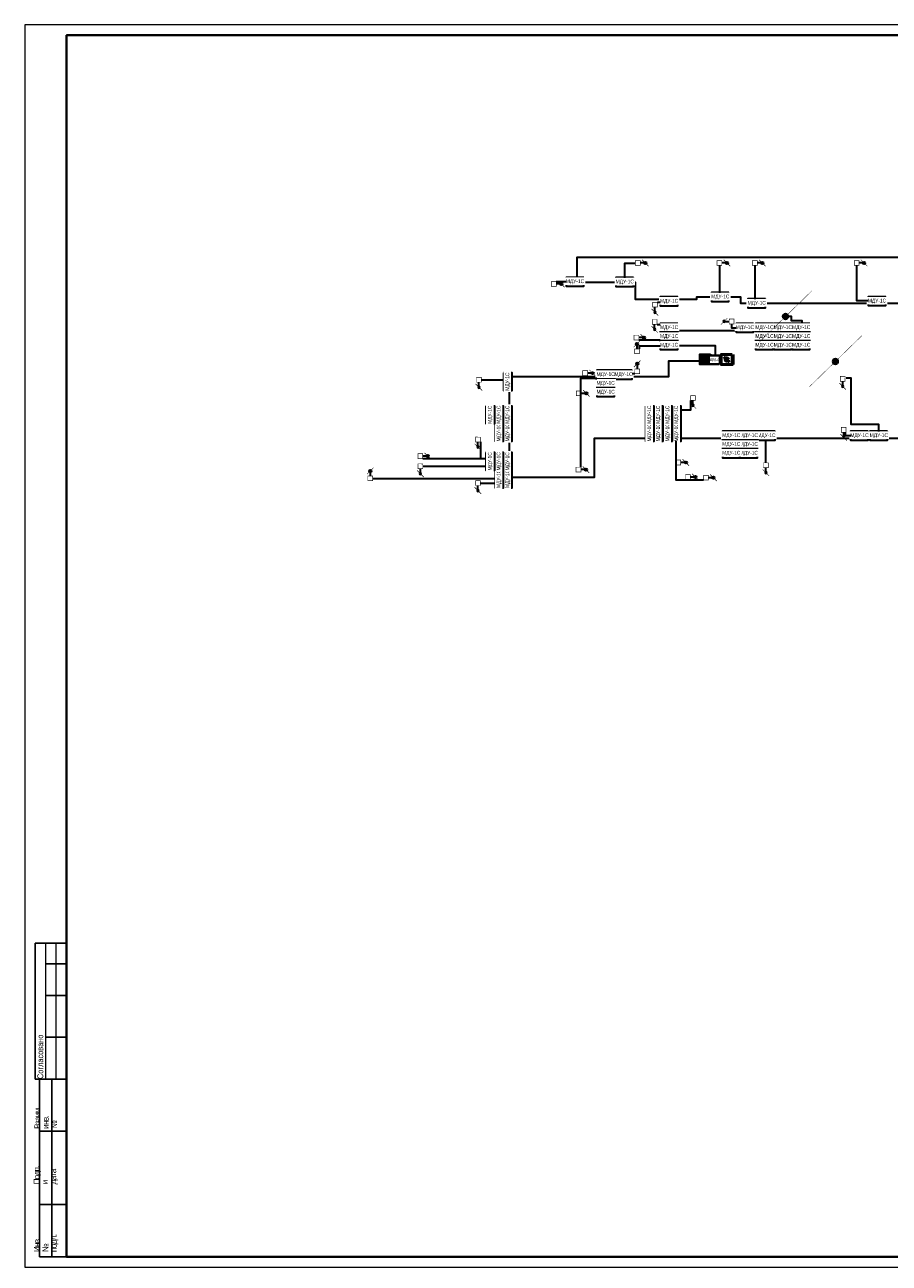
# Model space of a CAD drawing. Header units: millimetres. Extents: x -195178 to 1761886, y 140622 to 301105.
# Tile 128 of 131: x 1592492 to 1633801, y 241898 to 301105. Entities that reach past the tile are written whole.
import ezdxf
from ezdxf.enums import TextEntityAlignment as Align

# ---------------------------------------------------------------- set-up
doc = ezdxf.new("R2010")
doc.units = ezdxf.units.MM
doc.set_wipeout_variables(frame=1)
for name, color, linetype, lineweight in [('_АПС_Оборудование', 1, 'Continuous', 30), ('format-line3', 7, 'Continuous', 13), ('RC-Извещатели_пожарные', 1, 'Continuous', 30), ('Воздуховоды', 7, 'Continuous', 18), ('Графика', 253, 'Continuous', 20), ('СС-011-ПОЖ-СИГНАЛИЗАЦИЯ', 1, 'Continuous', 30), ('УГО АПС и АПЗ$0$_АПС_Оборудование', 1, 'Continuous', 30)]:
    doc.layers.add(name, color=color, linetype=linetype, lineweight=lineweight)
for name, color, linetype in [('EI_HATCH_GALV', 7, 'Continuous'), ('АПС', 5, 'Continuous'), ('АПС_Оборудование', 1, 'Continuous'), ('формат', 250, 'Continuous')]:
    doc.layers.add(name, color=color, linetype=linetype)
doc.styles.add('Arial', font='arial.ttf', dxfattribs={"width": 0.9, "height": 700})
doc.styles.add('Arial Narrow', font='ARIALN.TTF', dxfattribs={"width": 0.9, "height": 600})

# ---------------------------------------------------------------- blocks, each defined once
blk = doc.blocks.new('*U57')
for p, q in [((-821, 155), (-836, 155)), ((-836, 90), (-836, 155)), ((-821, 145), (-831, 145)), ((-821, 130), (-831, 130)), ((-821, 110), (-831, 110)), ((-834, 90), (-836, 90)), ((-834, 5), (-834, 90)), ((-821, 90), (-834, 90)), ((-828, 5), (-828, 90)), ((-821, 65), (-834, 65)), ((-821, 30), (-834, 30)), ((-821, 5), (-834, 5))]:
    blk.add_line(p, q)
at = {"color": 0, "lineweight": 0}
blk.add_lwpolyline([(-841, 0), (0, 0), (0, 594), (-841, 594)], close=True, dxfattribs=at)
at = {"lineweight": 40}
blk.add_lwpolyline([(-821, 5), (-5, 5), (-5, 589), (-821, 589)], close=True, dxfattribs=at)
at = {"layer": 'format-line3', "linetype": 'ByBlock'}
for p, q in [((-831, 90), (-831, 155)), ((-826, 90), (-826, 155))]:
    blk.add_line(p, q, dxfattribs=at)
at = {"char_height": 2.8, "width": 0.2, "attachment_point": 4, "rotation": 90, "line_spacing_factor": 0.857143, "style": 'Arial'}
for s, insert in [('{\\W0.45993; }Согласовано', (-833.58, 90)), ('{\\W0.62543;\\T0.75; \\W1;Взаим. инв. №}', (-831, 66.14)), ('{\\W0.5838;\\T0.8; \\W1;Подп. и дата}', (-831, 39.63)), ('{\\W0.5838;\\T0.8; \\W1;Инв. № подл.}', (-830.77, 7.25))]:
    blk.add_mtext(s, dxfattribs=dict(at, insert=insert))
at = {"style": 'Arial', "width": 0.9, "flags": 8}
blk.add_attdef('FORMAT', (-36.87, 1.26), '', height=2.8, dxfattribs=at)
blk = doc.blocks.new('озк_выт')
at = {"layer": 'УГО АПС и АПЗ$0$_АПС_Оборудование', "ltscale": 200}
h = blk.add_hatch(color=5, dxfattribs=at)
h.dxf.hatch_style = 1
h.paths.add_polyline_path([(468756, -41333, 1), (468645, -41333, 1)])
at = {"color": 5, "const_width": 29.5}
blk.add_lwpolyline([(468544, -41177), (468661, -41294)], dxfattribs=at)
at = {"layer": 'УГО АПС и АПЗ$0$_АПС_Оборудование', "color": 5, "lineweight": 35, "ltscale": 200}
blk.add_line((468631, -41333), (468458, -41334), dxfattribs=at)
at = {"layer": 'УГО АПС и АПЗ$0$_АПС_Оборудование', "color": 5, "const_width": 29.5}
blk.add_lwpolyline([(468227, -41449), (468458, -41449), (468458, -41218), (468227, -41218)], close=True, dxfattribs=at)
blk.add_lwpolyline([(468740, -41373), (468857, -41490)], dxfattribs=at)
at = {"layer": 'УГО АПС и АПЗ$0$_АПС_Оборудование', "color": 5}
blk.add_circle((468700, -41333), 55.4, dxfattribs=at)
blk = doc.blocks.new('пд_выт')
at = {"layer": 'Воздуховоды', "true_color": 0xcd6928}
h = blk.add_hatch(color=32, dxfattribs=at)
h.dxf.hatch_style = 1
h.paths.add_polyline_path([(468770, -40558, 1), (468659, -40558, 1)])
at = {"layer": 'Воздуховоды', "color": 32, "lineweight": 30, "true_color": 0xcd6928}
blk.add_line((468645, -40558), (468472, -40558), dxfattribs=at)
at = {"layer": 'Воздуховоды', "color": 32, "true_color": 0xcd6928, "const_width": 29.5}
blk.add_lwpolyline([(468242, -40674), (468472, -40673), (468472, -40443), (468241, -40443)], close=True, dxfattribs=at)
for points in [[(468558, -40401), (468675, -40519)], [(468754, -40597), (468871, -40714)]]:
    blk.add_lwpolyline(points, dxfattribs=at)
at = {"layer": 'Воздуховоды', "color": 32, "true_color": 0xcd6928}
blk.add_circle((468715, -40558), 55.4, dxfattribs=at)
blk = doc.blocks.new('озк_пр')
at = {"layer": 'УГО АПС и АПЗ$0$_АПС_Оборудование', "ltscale": 200}
h = blk.add_hatch(color=1, dxfattribs=at)
h.dxf.hatch_style = 1
h.paths.add_polyline_path([(468761, -41723, 1), (468650, -41723, 1)])
at = {"color": 1, "const_width": 29.5}
blk.add_lwpolyline([(468549, -41567), (468666, -41684)], dxfattribs=at)
at = {"layer": 'УГО АПС и АПЗ$0$_АПС_Оборудование', "color": 1, "lineweight": 35, "ltscale": 200}
blk.add_line((468636, -41723), (468463, -41723), dxfattribs=at)
at = {"layer": 'УГО АПС и АПЗ$0$_АПС_Оборудование', "color": 1, "const_width": 29.5}
blk.add_lwpolyline([(468233, -41839), (468463, -41839), (468463, -41608), (468232, -41608)], close=True, dxfattribs=at)
blk.add_lwpolyline([(468745, -41762), (468862, -41880)], dxfattribs=at)
at = {"layer": 'УГО АПС и АПЗ$0$_АПС_Оборудование', "color": 1}
blk.add_circle((468706, -41723), 55.4, dxfattribs=at)
blk = doc.blocks.new('пд_пр')
at = {"layer": 'Воздуховоды', "true_color": 0x008800}
h = blk.add_hatch(color=96, dxfattribs=at)
h.dxf.hatch_style = 1
h.paths.add_polyline_path([(468765, -40912, 1), (468654, -40912, 1)])
at = {"layer": 'Воздуховоды', "color": 96, "lineweight": 30, "true_color": 0x008800}
blk.add_line((468640, -40912), (468467, -40912), dxfattribs=at)
at = {"layer": 'Воздуховоды', "color": 96, "true_color": 0x008800, "const_width": 29.5}
blk.add_lwpolyline([(468237, -41028), (468468, -41028), (468467, -40797), (468237, -40797)], close=True, dxfattribs=at)
for points in [[(468553, -40755), (468671, -40873)], [(468749, -40951), (468867, -41069)]]:
    blk.add_lwpolyline(points, dxfattribs=at)
at = {"layer": 'Воздуховоды', "color": 96, "true_color": 0x008800}
blk.add_circle((468710, -40912), 55.4, dxfattribs=at)
blk = doc.blocks.new('_МДУ')
at = {"color": 1}
blk.add_wipeout([(-350, 175), (350, 175), (350, -175), (-350, -175)], dxfattribs=at)
at = {"layer": 'АПС', "color": 1, "lineweight": 30, "ltscale": 200}
blk.add_lwpolyline([(350, 175), (-350, 175), (-350, -175), (350, -175)], close=True, dxfattribs=at)
at = {"layer": 'АПС', "color": 0, "lineweight": 30, "ltscale": 200, "insert": (3, 0), "char_height": 150, "width": 668.29, "attachment_point": 5, "style": 'Arial Narrow', "bg_fill": 2}
blk.add_mtext('МДУ-1C', dxfattribs=at)
blk = doc.blocks.new('*U83')
h = blk.add_hatch(color=256)
edge = h.paths.add_edge_path()
edge.add_arc((0, 0), 38.7, 0, 360)
for points in [[(348, 348, 0, 50, 0), (206, 206, 5, 5, 0), (0, 0, 5, 5, 0)], [(0, 0, 0, 50, 0), (-141, -141, 5, 5, 0), (-348, -348, 5, 5, 0)]]:
    blk.add_lwpolyline(points, format="xyseb")
blk.add_circle((0, 0), 38.7)
blk = doc.blocks.new('*U80')
h = blk.add_hatch(color=256)
edge = h.paths.add_edge_path()
edge.add_arc((0, 0), 38.7, 0, 360)
for points in [[(0, 0, 0, 50, 0), (141, 141, 5, 5, 0), (348, 348, 5, 5, 0)], [(-348, -348, 0, 50, 0), (-206, -206, 5, 5, 0), (0, 0, 5, 5, 0)]]:
    blk.add_lwpolyline(points, format="xyseb")
blk.add_circle((0, 0), 38.7)
blk = doc.blocks.new('УДП')
at = {"color": 30}
blk.add_wipeout([(324223, -148669), (324222, -149169), (323722, -149169), (323723, -148669)], dxfattribs=at).dxf.layer = 'RC-Извещатели_пожарные'
blk.add_wipeout([(323722, -149169), (323723, -148669), (324223, -148669), (324222, -149169)], dxfattribs=at).dxf.layer = 'RC-Извещатели_пожарные'
at = {"layer": 'EI_HATCH_GALV', "lineweight": 30, "true_color": 0xffffff}
h = blk.add_hatch(color=7, dxfattribs=at)
h.dxf.hatch_style = 1
h.paths.add_polyline_path([(324223, -148669), (324222, -149169), (323722, -149169), (323723, -148669)])
at = {"layer": 'RC-Извещатели_пожарные', "color": 30, "ltscale": 30}
blk.add_lwpolyline([(324223, -148669), (324222, -149169), (323722, -149169), (323723, -148669)], close=True, dxfattribs=at)
at = {"layer": 'RC-Извещатели_пожарные', "color": 30, "ltscale": 30, "const_width": 37.5}
blk.add_lwpolyline([(323823, -148769, 1), (324123, -148769, 1)], format="xyb", dxfattribs=at)
blk.add_lwpolyline([(323972, -148919), (323972, -149069)], dxfattribs=at)
at = {"color": 30, "lineweight": 30, "style": 'Arial Narrow', "width": 0.9}
blk.add_text('ДУ', height=100, dxfattribs=at).set_placement((323814, -149078), align=Align.MIDDLE_CENTER)
blk = doc.blocks.new('ам-4')
blk.add_wipeout([(-197, 213), (223, 213), (223, -207), (-197, -207)]).dxf.layer = 'АПС_Оборудование'
at = {"layer": 'EI_HATCH_GALV', "lineweight": 30, "true_color": 0xffffff}
h = blk.add_hatch(color=7, dxfattribs=at)
h.dxf.hatch_style = 1
h.paths.add_polyline_path([(223, -207), (-197, -207), (-197, 213), (223, 213)])
at = {"layer": '_АПС_Оборудование', "lineweight": 40, "ltscale": 100}
blk.add_lwpolyline([(223, -207), (-197, -207), (-197, 213), (223, 213)], close=True, dxfattribs=at)
at = {"layer": '_АПС_Оборудование', "ltscale": 100, "insert": (15, 13), "char_height": 150.98, "attachment_point": 5, "style": 'Arial Narrow', "bg_fill": 2}
blk.add_mtext_dynamic_manual_height_columns('\\pxi-0.17961;АМ-4', width=300, gutter_width=144375, heights=[0], dxfattribs=at)
blk = doc.blocks.new('ДЗ')
at = {"layer": 'Графика', "color": 1, "lineweight": 50}
for p, q in [((304243, -36530), (304243, -37013)), ((304423, -36650), (304688, -36892)), ((304859, -36530), (304859, -37013))]:
    blk.add_line(p, q, dxfattribs=at)
blk.add_lwpolyline([(304821, -36530), (304821, -37013), (304291, -37013), (304291, -36530)], close=True, dxfattribs=at)
blk.add_circle((304556, -36771), 81.3, dxfattribs=at)

msp = doc.modelspace()

# ---------------------------------------------------------------- linework, layer by layer
at = {"layer": 'СС-011-ПОЖ-СИГНАЛИЗАЦИЯ', "color": 1, "lineweight": 30, "ltscale": 100}
for points in [[(1634911, 287785), (1626718, 287785), (1626718, 288088), (1624599, 288088), (1624599, 287976), (1621684, 287976), (1621684, 288791), (1618889, 288791), (1618889, 289993), (1645486, 289993)], [(1646583, 281333), (1619697, 281333), (1619697, 279468), (1615660, 279468), (1615660, 284296), (1623277, 284296), (1623277, 285031), (1625507, 285031), (1625507, 285755), (1623277, 285755), (1623277, 286485), (1629647, 286485), (1629647, 286955), (1629130, 286955), (1629130, 287151), (1628724, 287151)]]:
    msp.add_lwpolyline(points, dxfattribs=at)

# ---------------------------------------------------------------- block references
at = {"layer": 'СС-011-ПОЖ-СИГНАЛИЗАЦИЯ', "lineweight": 30}
for p in [(1153444, 331050), (1157344, 331050), (1159035, 331050), (1163901, 331050), (1149430, 330047), (1153378, 327484), (1150927, 325782), (1150625, 324816), (1143053, 321816), (1155383, 321511), (1150611, 321172), (1155840, 320816), (1156701, 320786)]:
    msp.add_blockref('озк_выт', p, dxfattribs=at)
at = {"layer": 'СС-011-ПОЖ-СИГНАЛИЗАЦИЯ', "lineweight": 30, "xscale": -1, "rotation": 90}
for p in [(1582048, 756079), (1582033, 755256), (1573635, 752491), (1591021, 752536), (1583866, 751620), (1591068, 750097), (1573589, 749632), (1570841, 748355), (1587351, 748403), (1573589, 747550)]:
    msp.add_blockref('пд_выт', p, dxfattribs=at)
at = {"layer": 'СС-011-ПОЖ-СИГНАЛИЗАЦИЯ', "lineweight": 30, "xscale": -1}
msp.add_blockref('пд_пр', (2094621, 327834), dxfattribs=at)
at = {"layer": 'СС-011-ПОЖ-СИГНАЛИЗАЦИЯ', "lineweight": 30, "rotation": 90}
for p in [(1580024, -182856), (1580037, -183810), (1567278, -188928)]:
    msp.add_blockref('озк_пр', p, dxfattribs=at)
at = {"layer": 'формат', "xscale": 100, "yscale": 100, "zscale": 100}
msp.add_blockref('*U57', (1676592, 241705), dxfattribs=at)

# ---------------------------------------------------------------- next in the draw order: block references
at = {"layer": '_АПС_Оборудование', "color": 0, "lineweight": 30, "xscale": 1.2, "yscale": 1.2, "zscale": 1.2}
for p in [(1618781, 288817), (1621161, 288806), (1623280, 287885), (1625722, 288090), (1627466, 287785), (1633213, 287891), (1623280, 286620), (1626900, 286620), (1621101, 284377), (1627929, 281459), (1632376, 281459)]:
    msp.add_blockref('_МДУ', p, dxfattribs=at)
at = {"layer": '_АПС_Оборудование', "color": 0, "lineweight": 30, "xscale": 1.2, "yscale": 1.2, "zscale": 1.2, "rotation": 90}
for p in [(1615578, 284041), (1615578, 281618), (1623645, 281618), (1615578, 279391)]:
    msp.add_blockref('_МДУ', p, dxfattribs=at)
at = {"layer": 'СС-011-ПОЖ-СИГНАЛИЗАЦИЯ', "lineweight": 30}
msp.add_blockref('УДП', (1301035, 434029), dxfattribs=at)

# ---------------------------------------------------------------- next in the draw order: linework, layer by layer
at = {"layer": 'СС-011-ПОЖ-СИГНАЛИЗАЦИЯ', "color": 30, "lineweight": 30, "ltscale": 100}
for points in [[(1621161, 289016), (1621161, 289707), (1621671, 289708)], [(1625687, 289601), (1625687, 288300)], [(1627378, 289601), (1627378, 287995)], [(1632244, 289601), (1632244, 287918), (1632793, 287918)], [(1617888, 288829), (1618361, 288829)], [(1622722, 287838), (1622860, 287838)], [(1622706, 286783), (1622860, 286783)], [(1626268, 286806), (1626268, 286622), (1626480, 286620)], [(1621645, 284423), (1621521, 284423)], [(1614309, 284134), (1615368, 284134)], [(1627909, 280162), (1627909, 281249)], [(1631956, 281459), (1631708, 281459), (1631708, 281624)]]:
    msp.add_lwpolyline(points, dxfattribs=at)

# ---------------------------------------------------------------- next in the draw order: block references
at = {"layer": '_АПС_Оборудование', "color": 0, "lineweight": 30, "xscale": 1.2, "yscale": 1.2, "zscale": 1.2}
for p in [(1627839, 286620), (1623280, 286199), (1620246, 284377), (1627089, 281459), (1633302, 281459)]:
    msp.add_blockref('_МДУ', p, dxfattribs=at)
at = {"layer": '_АПС_Оборудование'}
msp.add_blockref('ам-4', (1625454, 285080), dxfattribs=at)
at = {"layer": '_АПС_Оборудование', "color": 0, "lineweight": 30, "xscale": 1.2, "yscale": 1.2, "zscale": 1.2, "rotation": 90}
for p in [(1615578, 282458), (1623645, 282458), (1615578, 280231)]:
    msp.add_blockref('_МДУ', p, dxfattribs=at)

# ---------------------------------------------------------------- next in the draw order: linework, layer by layer
at = {"layer": 'СС-011-ПОЖ-СИГНАЛИЗАЦИЯ', "color": 30, "lineweight": 30, "ltscale": 100}
for points in [[(1633302, 281669), (1633302, 281989), (1631979, 281989), (1631979, 284208), (1631738, 284208)], [(1624309, 283148), (1624309, 282686), (1623855, 282686)]]:
    msp.add_lwpolyline(points, dxfattribs=at)

# ---------------------------------------------------------------- next in the draw order: block references
at = {"layer": '_АПС_Оборудование', "color": 0, "lineweight": 30, "xscale": 1.2, "yscale": 1.2, "zscale": 1.2}
for p in [(1623280, 285783), (1627839, 286199), (1620246, 283957), (1626249, 281459)]:
    msp.add_blockref('_МДУ', p, dxfattribs=at)
at = {"layer": '_АПС_Оборудование', "color": 0, "lineweight": 30, "xscale": 1.2, "yscale": 1.2, "zscale": 1.2, "rotation": 90}
for p in [(1615158, 281618), (1623225, 281618), (1615158, 279391)]:
    msp.add_blockref('_МДУ', p, dxfattribs=at)
at = {"layer": 'RC-Извещатели_пожарные', "lineweight": 30}
msp.add_blockref('ДЗ', (1321480, 321873), dxfattribs=at)

# ---------------------------------------------------------------- next in the draw order: linework, layer by layer
at = {"layer": 'СС-011-ПОЖ-СИГНАЛИЗАЦИЯ', "color": 30, "lineweight": 30, "ltscale": 100}
for points in [[(1621837, 286035), (1622860, 286035)], [(1621863, 285608), (1621863, 285760), (1622860, 285760)], [(1624928, 279337), (1623612, 279337), (1623612, 281198)], [(1609117, 279420), (1614948, 279420)], [(1614262, 279193), (1614948, 279193)]]:
    msp.add_lwpolyline(points, dxfattribs=at)

# ---------------------------------------------------------------- next in the draw order: block references
at = {"layer": '_АПС_Оборудование', "color": 0, "lineweight": 30, "xscale": 1.2, "yscale": 1.2, "zscale": 1.2}
for p in [(1628714, 286620), (1627839, 285783), (1620246, 283537), (1627089, 281039)]:
    msp.add_blockref('_МДУ', p, dxfattribs=at)
at = {"layer": '_АПС_Оборудование', "color": 0, "lineweight": 30, "xscale": 1.2, "yscale": 1.2, "zscale": 1.2, "rotation": 90}
for p in [(1615158, 282458), (1623225, 282458), (1615158, 280231)]:
    msp.add_blockref('_МДУ', p, dxfattribs=at)

# ---------------------------------------------------------------- next in the draw order: linework, layer by layer
at = {"layer": 'СС-011-ПОЖ-СИГНАЛИЗАЦИЯ', "color": 30, "lineweight": 30, "ltscale": 100}
msp.add_lwpolyline([(1619069, 279953), (1619069, 284209), (1619826, 284209)], dxfattribs=at)

# ---------------------------------------------------------------- next in the draw order: block references
at = {"layer": '_АПС_Оборудование', "color": 0, "lineweight": 30, "xscale": 1.2, "yscale": 1.2, "zscale": 1.2}
for p in [(1628714, 286199), (1626249, 281039)]:
    msp.add_blockref('_МДУ', p, dxfattribs=at)
at = {"layer": '_АПС_Оборудование', "color": 0, "lineweight": 30, "xscale": 1.2, "yscale": 1.2, "zscale": 1.2, "rotation": 90}
for p in [(1614738, 282458), (1622778, 281618), (1614738, 280231)]:
    msp.add_blockref('_МДУ', p, dxfattribs=at)

# ---------------------------------------------------------------- next in the draw order: linework, layer by layer
at = {"layer": 'СС-011-ПОЖ-СИГНАЛИЗАЦИЯ', "color": 30, "lineweight": 30, "ltscale": 100}
for points in [[(1614262, 281159), (1614262, 280367)], [(1611511, 280367), (1614528, 280367)], [(1611515, 279998), (1614528, 279998)]]:
    msp.add_lwpolyline(points, dxfattribs=at)

# ---------------------------------------------------------------- next in the draw order: block references
at = {"layer": '_АПС_Оборудование', "color": 0, "lineweight": 30, "xscale": 1.2, "yscale": 1.2, "zscale": 1.2}
for p in [(1629591, 286620), (1628714, 285783), (1627089, 280619)]:
    msp.add_blockref('_МДУ', p, dxfattribs=at)
at = {"layer": '_АПС_Оборудование', "color": 0, "lineweight": 30, "xscale": 1.2, "yscale": 1.2, "zscale": 1.2, "rotation": 90}
msp.add_blockref('_МДУ', (1622778, 282458), dxfattribs=at)

# ---------------------------------------------------------------- next in the draw order: block references
at = {"layer": '_АПС_Оборудование', "color": 0, "lineweight": 30, "xscale": 1.2, "yscale": 1.2, "zscale": 1.2}
for p in [(1629591, 286199), (1626249, 280619)]:
    msp.add_blockref('_МДУ', p, dxfattribs=at)
at = {"layer": '_АПС_Оборудование', "color": 0, "lineweight": 30, "xscale": 1.2, "yscale": 1.2, "zscale": 1.2, "rotation": 90}
msp.add_blockref('_МДУ', (1622358, 281618), dxfattribs=at)

# ---------------------------------------------------------------- next in the draw order: block references
at = {"layer": '_АПС_Оборудование', "color": 0, "lineweight": 30, "xscale": 1.2, "yscale": 1.2, "zscale": 1.2}
msp.add_blockref('_МДУ', (1629591, 285783), dxfattribs=at)
at = {"layer": '_АПС_Оборудование', "color": 0, "lineweight": 30, "xscale": 1.2, "yscale": 1.2, "zscale": 1.2, "rotation": 90}
msp.add_blockref('_МДУ', (1622358, 282458), dxfattribs=at)

# ---------------------------------------------------------------- next in the draw order: block references
at = {"xscale": 3.600000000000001, "yscale": 3.600000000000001, "zscale": 3.600000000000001, "rotation": 359.2880171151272}
for name, p in [('*U83', (1628843, 287155)), ('*U80', (1631228, 285008))]:
    msp.add_blockref(name, p, dxfattribs=at)

doc.saveas('drawing.dxf')
